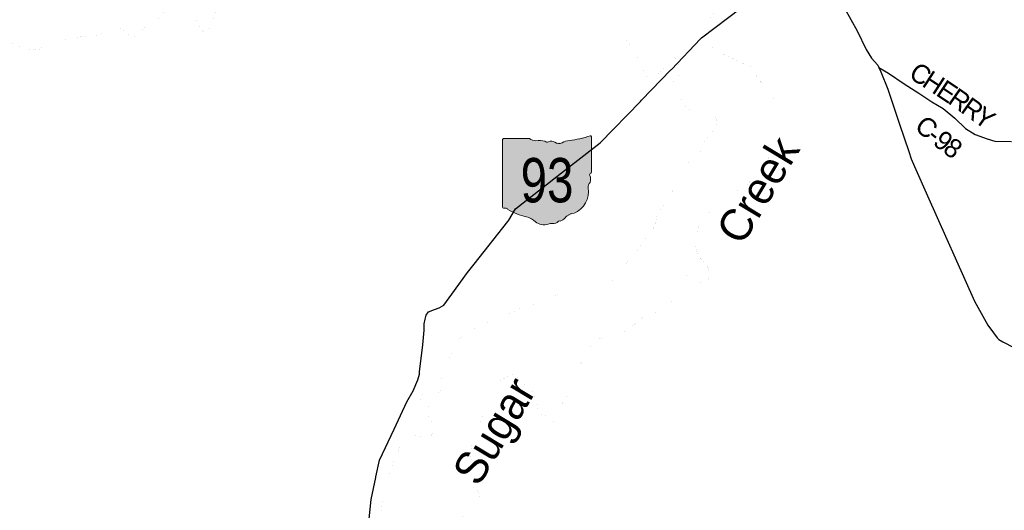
# Model space of a CAD drawing. Header units: feet. Extents: x 2045852 to 2423567, y 671180 to 1091522.
# Tile 49 of 101: x 2203834 to 2219286, y 934786 to 942484. Entities that reach past the tile are written whole.
import ezdxf
from ezdxf.enums import TextEntityAlignment as Align

# ---------------------------------------------------------------- set-up
doc = ezdxf.new("R2010")
doc.units = ezdxf.units.FT
doc.header["$MEASUREMENT"] = 0
doc.linetypes.add('stream', pattern=[1.4, 0.7, -0.1, 0.1, -0.1, 0.1, -0.1, 0.1, -0.1])
for name, color, linetype in [('GM_X_County_Road', 3, 'Continuous'), ('GM_X_County_Road_Text', 3, 'Continuous'), ('GM_X_Major_River', 5, 'stream'), ('GM_X_Major_River_Text', 5, 'Continuous'), ('GM_X_State_Location', 7, 'Continuous'), ('GM_X_State_Route', 1, 'Continuous'), ('GM_X_State_Shield', 7, 'Continuous')]:
    doc.layers.add(name, color=color, linetype=linetype)
doc.styles.add('Style-font30', font='font30.shx')
doc.styles.add('Style-font31', font='font31.shx')

# ---------------------------------------------------------------- blocks, each defined once
blk = doc.blocks.new('M1-H5_2')
at = {"layer": 'GM_X_State_Shield', "linetype": 'Continuous', "lineweight": 13}
h = blk.add_hatch(color=7, dxfattribs=at)
edge = h.paths.add_edge_path()
edge.add_line((712, 90), (712, 642))
edge.add_line((712, 642), (711, 643))
edge.add_arc((696, 645), 15.5, 351.8621, 457.738)
edge.add_line((694, 660), (694, 660))
edge.add_arc((216, 2057), 1476, 275.8445, 288.9065, ccw=False)
edge.add_line((366, 588), (366, 588))
edge.add_arc((404, 294), 297, 97.3462, 120.7689)
edge.add_line((252, 549), (252, 549))
edge.add_arc((205, 651), 113, 233.8562, 294.8282, ccw=False)
edge.add_line((138, 560), (138, 560))
edge.add_arc((84, 484), 93.8, 54.4667, 119.1411)
edge.add_arc((17, 606), 45.1, 219.7921, 297.1024, ccw=False)
edge.add_arc((-110, 23), 562, 80.4867, 94.9883)
edge.add_line((-159, 583), (-159, 583))
edge.add_arc((-162, 739), 156, 231.6195, 271.1119, ccw=False)
edge.add_line((-259, 616), (-259, 616))
edge.add_line((-259, 616), (-667, 616))
edge.add_line((-667, 616), (-667, 616))
edge.add_arc((-665, 600), 16.1, 98.1301, 188.1301)
edge.add_line((-681, 598), (-681, 598))
edge.add_line((-681, 598), (-681, -459))
edge.add_line((-681, -459), (-681, -459))
edge.add_arc((-665, -461), 16.3, 171.9584, 258.3066)
edge.add_line((-668, -477), (-668, -477))
edge.add_arc((-662, -353), 124, 267.339, 280.6039)
edge.add_arc((-637, -520), 44.8, 29.7484, 93.2717, ccw=False)
edge.add_line((-598, -497), (-598, -497))
edge.add_arc((-71, 430), 1066, 240.4129, 257.1985)
edge.add_line((-308, -610), (-308, -610))
edge.add_arc((-389, -933), 334, 47.1842, 75.836, ccw=False)
edge.add_line((-163, -689), (-163, -689))
edge.add_arc((-28, -525), 212, 230.7004, 286.2918)
edge.add_line((31, -728), (31, -728))
edge.add_arc((94, -890), 174, 85.6951, 111.2099, ccw=False)
edge.add_line((107, -717), (107, -717))
edge.add_arc((109, -604), 113, 268.777, 315.5493)
edge.add_arc((211, -706), 31.8, 65.7517, 132.6484, ccw=False)
edge.add_arc((198, -561), 119, 282.8732, 323.2771)
edge.add_line((293, -632), (293, -632))
edge.add_arc((454, -755), 202, 94.4031, 142.5767, ccw=False)
edge.add_line((439, -554), (439, -554))
edge.add_arc((298, -212), 369, 292.3089, 368.9858)
edge.add_line((663, -154), (663, -154))
edge.add_arc((767, -142), 105, 136.8065, 186.9296, ccw=False)
edge.add_line((691, -70), (691, -70))
edge.add_arc((555, -21), 144, 340.033, 383.6496)
edge.add_arc((708, 49), 24, 107.944, 210.337, ccw=False)
edge.add_line((701, 72), (701, 72))
edge.add_arc((695, 88), 16.6, 289.6038, 367.7341)
edge.add_line((711, 90), (711, 90))
edge.add_line((711, 90), (712, 90))
at = {"layer": 'GM_X_State_Shield', "color": 7, "linetype": 'Continuous', "lineweight": 13, "flags": 128}
blk.add_lwpolyline([(712, 90), (712, 642), (711, 643, 0.497906), (694, 660), (694, 660, -0.057055), (366, 588), (366, 588, 0.102558), (252, 549), (252, 549, -0.2725), (138, 560), (138, 560, 0.289933), (38, 566, -0.350735), (-17, 577, 0.06336), (-159, 583), (-159, 583, -0.174044), (-259, 616), (-259, 616), (-667, 616), (-667, 616, 0.414214), (-681, 598), (-681, 598), (-681, -459), (-681, -459, 0.395667), (-668, -477), (-668, -477, 0.057944), (-639, -475, -0.284496), (-598, -497), (-598, -497, 0.073372), (-308, -610), (-308, -610, -0.125673), (-163, -689), (-163, -689, 0.247435), (31, -728), (31, -728, -0.111792), (107, -717), (107, -717, 0.206964), (190, -683, -0.300474), (224, -677, 0.178145), (293, -632), (293, -632, -0.213349), (439, -554), (439, -554, 0.347635), (663, -154), (663, -154, -0.222258), (691, -70), (691, -70, 0.192645), (687, 37, -0.479082), (701, 72), (701, 72, 0.354759), (711, 90), (711, 90)], format="xyb", close=True, dxfattribs=at)
at = {"layer": 'GM_X_State_Shield', "color": 7, "linetype": 'Continuous', "lineweight": 13, "style": 'Style-font30', "width": 0.8}
blk.add_attdef('M1-H5_2_14532', text='', height=696, dxfattribs=at).set_placement((17, -384), align=Align.CENTER)

msp = doc.modelspace()

# ---------------------------------------------------------------- linework, layer by layer
at = {"layer": 'GM_X_County_Road', "flags": 128}
msp.add_lwpolyline([(2217317, 941736), (2217469, 941644), (2217714, 941479), (2217943, 941329), (2218147, 941197), (2218324, 941089), (2218511, 940940), (2218677, 940778), (2218826, 940682), (2219017, 940615), (2219137, 940577), (2219400, 940574)], dxfattribs=at)
at = {"layer": 'GM_X_Major_River', "ltscale": 0.333, "const_width": 0.18, "flags": 128}
for points in [[(2214687, 942068), (2214675, 942080), (2214665, 942087), (2214653, 942097), (2214637, 942111), (2214622, 942123), (2214612, 942129), (2214598, 942139), (2214582, 942147), (2214560, 942164), (2214541, 942178), (2214521, 942190), (2214505, 942202), (2214491, 942210), (2214479, 942222), (2214472, 942232), (2214466, 942242), (2214460, 942251), (2214452, 942265), (2214452, 942281), (2214456, 942294), (2214459, 942306), (2214463, 942318), (2214469, 942330), (2214483, 942346), (2214489, 942356), (2214498, 942365), (2214503, 942369), (2214515, 942377), (2214530, 942388), (2214548, 942402), (2214560, 942406), (2214582, 942415), (2214600, 942420), (2214616, 942440), (2214636, 942462), (2214652, 942483), (2214670, 942501), (2214683, 942517), (2214693, 942529), (2214707, 942543), (2214713, 942553), (2214719, 942570), (2214725, 942584), (2214733, 942594), (2214740, 942606), (2214746, 942620), (2214750, 942632), (2214758, 942652), (2214766, 942666), (2214775, 942689), (2214777, 942701), (2214781, 942715), (2214785, 942727), (2214793, 942739), (2214811, 942759), (2214824, 942776), (2214848, 942800), (2214876, 942826), (2214904, 942851), (2214932, 942871), (2214951, 942889), (2214969, 942904), (2214979, 942918), (2214989, 942936), (2214999, 942958), (2215010, 942990), (2215030, 943013), (2215042, 943031), (2215054, 943045), (2215066, 943059), (2215075, 943073), (2215089, 943092), (2215105, 943108), (2215123, 943126), (2215145, 943149), (2215170, 943175), (2215198, 943199), (2215238, 943228), (2215262, 943242), (2215282, 943254), (2215300, 943263), (2215314, 943269), (2215328, 943275), (2215340, 943279), (2215354, 943283), (2215364, 943286), (2215376, 943286), (2215388, 943286), (2215400, 943286), (2215428, 943286), (2215448, 943287), (2215470, 943289), (2215486, 943289), (2215512, 943293), (2215528, 943298), (2215544, 943300), (2215558, 943304), (2215572, 943310), (2215584, 943320), (2215598, 943337)], [(2205904, 942444), (2205913, 942450), (2205929, 942461), (2205947, 942471), (2205965, 942478), (2205975, 942484), (2205988, 942492), (2206004, 942503), (2206024, 942515), (2206044, 942526), (2206057, 942540), (2206067, 942557), (2206074, 942569), (2206080, 942583), (2206088, 942595), (2206093, 942608), (2206099, 942622), (2206107, 942634), (2206114, 942646), (2206130, 942669), (2206147, 942689), (2206165, 942702), (2206177, 942708), (2206186, 942721), (2206204, 942731), (2206218, 942737), (2206228, 942742), (2206266, 942749), (2206286, 942747), (2206316, 942746), (2206332, 942745), (2206346, 942743), (2206368, 942736), (2206389, 942728), (2206409, 942719), (2206429, 942709), (2206444, 942698), (2206458, 942688), (2206469, 942676), (2206483, 942659), (2206508, 942637), (2206520, 942626), (2206531, 942612), (2206539, 942598), (2206548, 942580), (2206560, 942563), (2206571, 942545), (2206581, 942523), (2206596, 942496), (2206611, 942468), (2206626, 942446), (2206634, 942424), (2206645, 942409), (2206651, 942393), (2206658, 942379), (2206662, 942369), (2206668, 942359), (2206675, 942347), (2206683, 942336), (2206692, 942324), (2206700, 942312), (2206710, 942304), (2206720, 942301), (2206737, 942293), (2206749, 942295), (2206758, 942298), (2206770, 942302), (2206782, 942306), (2206796, 942319), (2206808, 942333), (2206817, 942347), (2206827, 942364), (2206834, 942374), (2206838, 942384), (2206844, 942396), (2206848, 942406), (2206855, 942427), (2206858, 942445), (2206864, 942469), (2206867, 942495), (2206874, 942521), (2206880, 942542), (2206885, 942554), (2206893, 942568), (2206903, 942584), (2206914, 942605), (2206927, 942625), (2206939, 942642), (2206947, 942652), (2206954, 942668), (2206966, 942685), (2206977, 942699), (2206987, 942709), (2206997, 942719), (2207009, 942728), (2207018, 942736), (2207032, 942745), (2207048, 942757), (2207068, 942768), (2207085, 942778), (2207095, 942784)], [(2204223, 942105), (2204230, 942120), (2204240, 942128), (2204251, 942144), (2204265, 942153), (2204279, 942159), (2204289, 942165), (2204305, 942176), (2204324, 942186), (2204344, 942189), (2204365, 942186), (2204381, 942180), (2204399, 942174), (2204417, 942169), (2204431, 942165), (2204443, 942164), (2204460, 942160), (2204476, 942159), (2204498, 942159), (2204526, 942162), (2204544, 942167), (2204564, 942173), (2204585, 942178), (2204607, 942182), (2204627, 942187), (2204645, 942192), (2204665, 942196), (2204681, 942199), (2204699, 942201), (2204713, 942205), (2204725, 942208), (2204747, 942212), (2204767, 942215), (2204783, 942215), (2204799, 942216), (2204817, 942214), (2204831, 942215), (2204847, 942213), (2204911, 942223), (2204929, 942226), (2204955, 942226), (2204973, 942227), (2204991, 942227), (2205009, 942226), (2205025, 942226), (2205035, 942229), (2205045, 942231), (2205061, 942235), (2205079, 942238), (2205091, 942240), (2205103, 942245), (2205115, 942255), (2205134, 942272), (2205152, 942288), (2205166, 942297), (2205183, 942309), (2205203, 942316), (2205219, 942324), (2205239, 942331), (2205257, 942335), (2205273, 942340), (2205289, 942340), (2205305, 942341), (2205319, 942337), (2205333, 942337), (2205353, 942338), (2205373, 942343), (2205389, 942343), (2205399, 942345), (2205409, 942344), (2205423, 942338), (2205433, 942334), (2205444, 942326), (2205460, 942321), (2205474, 942311), (2205489, 942298), (2205501, 942286), (2205516, 942270), (2205526, 942263), (2205536, 942255), (2205552, 942243), (2205575, 942228), (2205585, 942222), (2205605, 942223), (2205619, 942223), (2205637, 942226), (2205651, 942228), (2205665, 942240), (2205677, 942253), (2205688, 942265), (2205704, 942280), (2205721, 942296), (2205745, 942317), (2205766, 942334), (2205788, 942348), (2205808, 942365), (2205827, 942383), (2205853, 942406), (2205868, 942417), (2205888, 942433), (2205904, 942444)], [(2202977, 941292), (2202982, 941306), (2202988, 941324), (2202989, 941340), (2202989, 941354), (2202988, 941370), (2202990, 941387), (2202991, 941399), (2203012, 941451), (2203024, 941462), (2203037, 941474), (2203047, 941480), (2203059, 941487), (2203075, 941491), (2203089, 941500), (2203106, 941512), (2203128, 941523), (2203144, 941537), (2203158, 941550), (2203171, 941566), (2203181, 941574), (2203188, 941591), (2203196, 941605), (2203206, 941621), (2203211, 941635), (2203221, 941652), (2203232, 941670), (2203240, 941682), (2203244, 941693), (2203255, 941703), (2203255, 941717), (2203265, 941723), (2203276, 941750), (2203286, 941754), (2203286, 941766), (2203295, 941786), (2203306, 941809), (2203318, 941833), (2203339, 941870), (2203358, 941896), (2203377, 941925), (2203393, 941947), (2203404, 941966), (2203413, 941988), (2203423, 942004), (2203438, 942031), (2203444, 942043), (2203452, 942053), (2203462, 942060), (2203479, 942080), (2203495, 942089), (2203507, 942095), (2203518, 942101), (2203534, 942108), (2203548, 942114), (2203560, 942119), (2203570, 942121), (2203594, 942126), (2203608, 942128), (2203622, 942128), (2203634, 942129), (2203646, 942129), (2203660, 942127), (2203672, 942126), (2203682, 942122), (2203695, 942118), (2203707, 942113), (2203717, 942105), (2203729, 942095), (2203742, 942090), (2203754, 942074), (2203764, 942070), (2203786, 942067), (2203804, 942065), (2203823, 942064), (2203839, 942062), (2203851, 942061), (2203865, 942057), (2203885, 942054), (2203901, 942050), (2203925, 942043), (2203948, 942037), (2203966, 942032), (2203982, 942024), (2203996, 942019), (2204011, 942015), (2204021, 942013), (2204033, 942012), (2204047, 942012), (2204059, 942010), (2204075, 942011), (2204113, 942012), (2204133, 942019), (2204143, 942023), (2204152, 942031), (2204164, 942043), (2204180, 942056), (2204193, 942068), (2204207, 942081), (2204215, 942093), (2204223, 942105)], [(2214075, 941496), (2214091, 941511), (2214104, 941523), (2214118, 941535), (2214126, 941545), (2214138, 941565), (2214150, 941584), (2214160, 941602), (2214169, 941616), (2214173, 941632), (2214171, 941646), (2214167, 941662), (2214161, 941678), (2214152, 941688), (2214142, 941702), (2214148, 941732), (2214158, 941748), (2214164, 941766), (2214169, 941787), (2214173, 941807), (2214177, 941821), (2214181, 941835), (2214172, 941853), (2214154, 941867), (2214144, 941872), (2214126, 941884), (2214114, 941886), (2214098, 941886), (2214086, 941880), (2214072, 941870), (2214056, 941859), (2214044, 941849), (2214034, 941839), (2214026, 941829), (2214016, 941813), (2214005, 941797), (2213991, 941776), (2213973, 941756), (2213951, 941736), (2213937, 941718), (2213922, 941699), (2213906, 941683), (2213890, 941665), (2213872, 941645), (2213856, 941624), (2213839, 941600), (2213821, 941580), (2213809, 941568), (2213799, 941559), (2213793, 941549), (2213783, 941541), (2213771, 941533), (2213737, 941529), (2213721, 941530), (2213709, 941530), (2213699, 941540), (2213691, 941554), (2213680, 941578), (2213670, 941602), (2213658, 941628), (2213645, 941650), (2213633, 941678), (2213621, 941704), (2213608, 941730), (2213596, 941756), (2213585, 941781), (2213573, 941815), (2213558, 941841), (2213548, 941867), (2213536, 941893), (2213525, 941921), (2213515, 941947), (2213325, 942209)], [(2215741, 940794), (2215741, 940821), (2215745, 940847), (2215747, 940871), (2215750, 940891), (2215752, 940909), (2215754, 940927), (2215756, 940945), (2215755, 940967), (2215755, 940985), (2215755, 941005), (2215757, 941023), (2215756, 941041), (2215756, 941059), (2215754, 941073), (2215754, 941083), (2215752, 941093), (2215749, 941104), (2215745, 941115), (2215741, 941129), (2215731, 941137), (2215725, 941147), (2215709, 941167), (2215700, 941183), (2215692, 941201), (2215682, 941219), (2215674, 941235), (2215663, 941251), (2215653, 941267), (2215643, 941287), (2215628, 941319), (2215616, 941345), (2215604, 941367), (2215591, 941380), (2215575, 941396), (2215565, 941404), (2215555, 941414), (2215543, 941426), (2215530, 941438), (2215518, 941452), (2215506, 941470), (2215488, 941484), (2215473, 941501), (2215457, 941517), (2215422, 941559), (2215414, 941571), (2215408, 941583), (2215402, 941593), (2215396, 941605), (2215390, 941619), (2215381, 941637), (2215375, 941649), (2215369, 941659), (2215365, 941669), (2215363, 941679), (2215359, 941689), (2215352, 941701), (2215344, 941710), (2215334, 941724), (2215320, 941740), (2215308, 941750), (2215287, 941760), (2215273, 941766), (2215255, 941772), (2215241, 941777), (2215231, 941781), (2215221, 941783), (2215201, 941793), (2215180, 941799), (2215164, 941805), (2215144, 941812), (2215126, 941822), (2215108, 941832), (2215092, 941844), (2215075, 941854), (2215059, 941860), (2215045, 941867), (2215033, 941871), (2215021, 941877), (2215011, 941883), (2214995, 941889), (2214981, 941895), (2214966, 941901), (2214954, 941906), (2214940, 941912), (2214926, 941918), (2214914, 941924), (2214902, 941932), (2214888, 941938), (2214839, 941967), (2214821, 941977), (2214807, 941985), (2214793, 941995), (2214780, 942003), (2214762, 942012), (2214746, 942026), (2214734, 942036), (2214724, 942042), (2214714, 942052), (2214701, 942058), (2214687, 942068)], [(2214505, 940384), (2214511, 940396), (2214516, 940412), (2214524, 940427), (2214532, 940445), (2214538, 940467), (2214548, 940483), (2214555, 940503), (2214561, 940529), (2214567, 940545), (2214573, 940564), (2214576, 940580), (2214586, 940600), (2214604, 940620), (2214614, 940624), (2214642, 940641), (2214664, 940649), (2214672, 940673), (2214687, 940689), (2214693, 940701), (2214699, 940714), (2214707, 940724), (2214711, 940734), (2214717, 940744), (2214723, 940756), (2214730, 940770), (2214744, 940788), (2214770, 940831), (2214776, 940843), (2214777, 940859), (2214775, 940873), (2214775, 940893), (2214773, 940907), (2214771, 940917), (2214766, 940935), (2214758, 940945), (2214752, 940957), (2214744, 940967), (2214734, 940979), (2214724, 940987), (2214713, 940995), (2214703, 941003), (2214693, 941006), (2214681, 941010), (2214671, 941012), (2214659, 941018), (2214639, 941024), (2214627, 941028), (2214609, 941029), (2214589, 941031), (2214570, 941033), (2214556, 941035), (2214542, 941037), (2214528, 941039), (2214514, 941040), (2214502, 941044), (2214490, 941046), (2214476, 941050), (2214456, 941052), (2214444, 941056), (2214434, 941057), (2214424, 941059), (2214410, 941063), (2214395, 941067), (2214381, 941069), (2214365, 941073), (2214351, 941079), (2214337, 941082), (2214325, 941088), (2214313, 941094), (2214301, 941100), (2214291, 941110), (2214276, 941132), (2214270, 941142), (2214262, 941158), (2214250, 941178), (2214243, 941192), (2214235, 941206), (2214229, 941218), (2214225, 941227), (2214217, 941239), (2214210, 941253), (2214200, 941269), (2214190, 941287), (2214178, 941305), (2214159, 941327), (2214145, 941339), (2214133, 941351), (2214119, 941359), (2214109, 941367), (2214098, 941372), (2214086, 941384), (2214078, 941394), (2214070, 941406), (2214064, 941416), (2214058, 941426), (2214055, 941444), (2214057, 941456), (2214063, 941472), (2214067, 941482), (2214075, 941496)], [(2214465, 939156), (2214468, 939174), (2214474, 939190), (2214480, 939204), (2214484, 939218), (2214492, 939234), (2214500, 939251), (2214509, 939269), (2214521, 939285), (2214533, 939309), (2214551, 939327), (2214564, 939348), (2214582, 939370), (2214604, 939396), (2214628, 939421), (2214652, 939443), (2214671, 939459), (2214689, 939472), (2214705, 939486), (2214721, 939500), (2214739, 939516), (2214763, 939539), (2214784, 939561), (2214806, 939583), (2214826, 939604), (2214844, 939626), (2214864, 939648), (2214885, 939673), (2214907, 939695), (2214927, 939717), (2214947, 939731), (2214961, 939742), (2214973, 939750), (2214989, 939758), (2215004, 939766), (2215026, 939777), (2215052, 939791), (2215080, 939803), (2215108, 939816), (2215132, 939828), (2215154, 939836), (2215170, 939843), (2215182, 939845), (2215192, 939847), (2215204, 939853), (2215214, 939859), (2215254, 939896), (2215267, 939914), (2215279, 939932), (2215291, 939944), (2215301, 939956), (2215311, 939965), (2215321, 939975), (2215335, 939981), (2215347, 939989), (2215361, 939997), (2215379, 940008), (2215396, 940018), (2215412, 940030), (2215430, 940044), (2215448, 940061), (2215460, 940069), (2215468, 940079), (2215474, 940095), (2215487, 940123), (2215499, 940147), (2215511, 940170), (2215521, 940186), (2215527, 940198), (2215528, 940208), (2215532, 940224), (2215538, 940242), (2215546, 940264), (2215558, 940283), (2215569, 940299), (2215583, 940315), (2215599, 940327), (2215609, 940339), (2215621, 940354), (2215631, 940366), (2215641, 940376), (2215651, 940388), (2215658, 940398), (2215664, 940410), (2215670, 940422), (2215678, 940441), (2215686, 940461), (2215697, 940487), (2215707, 940507), (2215713, 940525), (2215719, 940545), (2215724, 940563), (2215728, 940578), (2215730, 940592), (2215732, 940610), (2215732, 940632), (2215735, 940702), (2215736, 940722), (2215738, 940746), (2215738, 940768), (2215741, 940794)], [(2213281, 938530), (2213291, 938544), (2213298, 938560), (2213310, 938580), (2213318, 938594), (2213328, 938612), (2213338, 938633), (2213353, 938653), (2213367, 938673), (2213381, 938695), (2213395, 938713), (2213409, 938732), (2213422, 938750), (2213436, 938766), (2213450, 938780), (2213460, 938793), (2213472, 938807), (2213484, 938821), (2213502, 938839), (2213513, 938849), (2213521, 938859), (2213555, 938896), (2213561, 938906), (2213569, 938916), (2213579, 938930), (2213588, 938949), (2213600, 938975), (2213620, 939001), (2213655, 939050), (2213689, 939090), (2213719, 939125), (2213738, 939149), (2213750, 939165), (2213760, 939181), (2213770, 939194), (2213780, 939212), (2213787, 939226), (2213797, 939240), (2213807, 939252), (2213813, 939276), (2213817, 939290), (2213818, 939325), (2213826, 939359), (2213832, 939377), (2213833, 939405), (2213855, 939443), (2213878, 939476), (2213894, 939498), (2213910, 939524), (2213930, 939549), (2213944, 939565), (2213979, 939617), (2213987, 939630), (2213997, 939646), (2214006, 939662), (2214016, 939682), (2214026, 939702), (2214038, 939722), (2214050, 939745), (2214061, 939771), (2214073, 939793), (2214085, 939811), (2214093, 939829), (2214100, 939846), (2214108, 939866), (2214120, 939888), (2214132, 939910), (2214143, 939930), (2214155, 939947), (2214163, 939959), (2214175, 939975), (2214187, 939997), (2214201, 940013), (2214214, 940032), (2214228, 940050), (2214240, 940064), (2214250, 940076), (2214258, 940088), (2214270, 940106), (2214275, 940119), (2214283, 940135), (2214297, 940159), (2214305, 940175), (2214313, 940191), (2214320, 940203), (2214326, 940218), (2214330, 940232), (2214334, 940246), (2214338, 940256), (2214340, 940270), (2214345, 940286), (2214349, 940296), (2214373, 940312), (2214401, 940323), (2214423, 940329), (2214445, 940337), (2214455, 940343), (2214467, 940350), (2214485, 940366), (2214495, 940376), (2214505, 940384)], [(2213947, 937934), (2213961, 937942), (2213973, 937946), (2213983, 937954), (2213993, 937964), (2214004, 937980), (2214022, 938001), (2214038, 938025), (2214054, 938051), (2214067, 938072), (2214077, 938090), (2214083, 938108), (2214091, 938134), (2214096, 938158), (2214102, 938180), (2214110, 938196), (2214114, 938213), (2214120, 938227), (2214127, 938241), (2214131, 938253), (2214149, 938293), (2214155, 938309), (2214164, 938324), (2214168, 938336), (2214174, 938346), (2214178, 938358), (2214182, 938374), (2214188, 938388), (2214194, 938404), (2214199, 938416), (2214207, 938428), (2214217, 938445), (2214231, 938459), (2214241, 938467), (2214255, 938471), (2214267, 938473), (2214285, 938475), (2214303, 938476), (2214325, 938476), (2214335, 938474), (2214345, 938470), (2214361, 938460), (2214371, 938454), (2214386, 938447), (2214400, 938439), (2214418, 938425), (2214434, 938411), (2214448, 938399), (2214459, 938391), (2214473, 938381), (2214491, 938372), (2214511, 938360), (2214531, 938352), (2214547, 938346), (2214560, 938338), (2214574, 938332), (2214600, 938327), (2214620, 938337), (2214634, 938347), (2214645, 938379), (2214649, 938414), (2214649, 938434), (2214648, 938454), (2214644, 938496), (2214644, 938518), (2214645, 938542), (2214643, 938558), (2214641, 938572), (2214639, 938584), (2214634, 938594), (2214628, 938606), (2214620, 938618), (2214610, 938630), (2214602, 938640), (2214594, 938650), (2214583, 938664), (2214571, 938678), (2214557, 938693), (2214549, 938703), (2214539, 938715), (2214528, 938727), (2214516, 938739), (2214506, 938751), (2214500, 938763), (2214492, 938775), (2214483, 938795), (2214473, 938817), (2214465, 938839), (2214456, 938865), (2214446, 938887), (2214440, 938905), (2214434, 938921), (2214431, 938937), (2214427, 938959), (2214423, 938977), (2214425, 938995), (2214426, 939015), (2214443, 939089), (2214451, 939116), (2214457, 939138), (2214465, 939156)], [(2211620, 937916), (2211741, 937981), (2211753, 937985), (2211767, 937987), (2211783, 937992), (2211795, 937994), (2211809, 937998), (2211821, 937998), (2211839, 938002), (2211851, 938005), (2211867, 938007), (2211877, 938009), (2211897, 938015), (2211909, 938019), (2211925, 938023), (2211941, 938030), (2211959, 938036), (2211975, 938042), (2211987, 938046), (2211999, 938050), (2212019, 938059), (2212031, 938063), (2212043, 938069), (2212055, 938077), (2212069, 938083), (2212083, 938090), (2212099, 938096), (2212116, 938104), (2212132, 938108), (2212148, 938116), (2212166, 938125), (2212186, 938133), (2212210, 938141), (2212228, 938150), (2212242, 938156), (2212292, 938176), (2212308, 938185), (2212324, 938191), (2212340, 938197), (2212358, 938203), (2212376, 938214), (2212404, 938228), (2212428, 938240), (2212452, 938249), (2212474, 938257), (2212496, 938265), (2212520, 938271), (2212542, 938278), (2212562, 938282), (2212576, 938286), (2212592, 938292), (2212608, 938299), (2212623, 938309), (2212645, 938317), (2212661, 938323), (2212675, 938328), (2212685, 938332), (2212695, 938334), (2212707, 938336), (2212719, 938338), (2212729, 938342), (2212739, 938344), (2212749, 938346), (2212761, 938351), (2212777, 938357), (2212797, 938363), (2212809, 938367), (2212819, 938369), (2212833, 938374), (2212845, 938376), (2212861, 938380), (2212892, 938368), (2212904, 938366), (2212928, 938357), (2212948, 938353), (2212962, 938351), (2212978, 938351), (2212992, 938351), (2213006, 938354), (2213020, 938358), (2213034, 938362), (2213052, 938366), (2213074, 938370), (2213102, 938375), (2213118, 938381), (2213134, 938385), (2213146, 938391), (2213160, 938400), (2213174, 938408), (2213186, 938418), (2213198, 938428), (2213210, 938440), (2213222, 938449), (2213238, 938463), (2213253, 938483), (2213263, 938497), (2213273, 938513), (2213281, 938530)], [(2211620, 937916), (2211470, 937863), (2211470, 937863), (2211448, 937850), (2211421, 937838), (2211397, 937829), (2211381, 937822), (2211367, 937814), (2211346, 937803), (2211326, 937793), (2211304, 937782), (2211280, 937769), (2211249, 937760), (2211229, 937750), (2211203, 937737), (2211173, 937724), (2211146, 937713), (2211122, 937703), (2211098, 937696), (2211082, 937692), (2211072, 937687), (2211062, 937681), (2211050, 937677), (2211040, 937672), (2211031, 937668), (2211019, 937662), (2211007, 937657), (2210993, 937649), (2210954, 937626), (2210932, 937617), (2210918, 937609), (2210904, 937596), (2210885, 937582), (2210865, 937563), (2210839, 937550), (2210824, 937540), (2210808, 937527), (2210790, 937513), (2210775, 937502), (2210759, 937492), (2210745, 937479), (2210731, 937469), (2210718, 937459), (2210706, 937446), (2210692, 937436), (2210683, 937427), (2210669, 937407), (2210659, 937397), (2210652, 937384), (2210646, 937368), (2210645, 937346), (2210638, 937312), (2210628, 937292), (2210625, 937279), (2210615, 937261), (2210610, 937249), (2210602, 937235), (2210594, 937220), (2210589, 937210), (2210583, 937198), (2210575, 937186), (2210564, 937157), (2210531, 937124), (2210509, 937112), (2210498, 937099), (2210486, 937091), (2210476, 937083), (2210464, 937076), (2210454, 937066), (2210445, 937060), (2210427, 937045), (2210419, 937035), (2210414, 937015), (2210408, 936994), (2210407, 936980), (2210415, 936963), (2210420, 936949), (2210428, 936935), (2210434, 936923), (2210443, 936905), (2210447, 936893), (2210448, 936879), (2210448, 936863), (2210451, 936839), (2210455, 936779), (2210455, 936761), (2210452, 936739), (2210449, 936717), (2210443, 936697), (2210440, 936676), (2210434, 936662), (2210426, 936652), (2210413, 936634), (2210399, 936623), (2210379, 936617), (2210365, 936616), (2210349, 936616), (2210329, 936617), (2210311, 936619), (2210293, 936622), (2210277, 936624)], [(2212487, 936744), (2212503, 936762), (2212521, 936779), (2212539, 936791), (2212547, 936801), (2212557, 936815), (2212566, 936835), (2212578, 936853), (2212590, 936872), (2212598, 936886), (2212602, 936900), (2212606, 936914), (2212609, 936930), (2212613, 936950), (2212617, 936972), (2212621, 936990), (2212622, 937009), (2212626, 937027), (2212630, 937045), (2212634, 937061), (2212638, 937077), (2212643, 937093), (2212661, 937145), (2212667, 937162), (2212674, 937182), (2212684, 937198), (2212694, 937220), (2212708, 937244), (2212725, 937273), (2212747, 937303), (2212767, 937327), (2212783, 937344), (2212796, 937360), (2212808, 937374), (2212818, 937388), (2212830, 937406), (2212846, 937417), (2212858, 937427), (2212870, 937437), (2212886, 937447), (2212899, 937457), (2212913, 937466), (2212925, 937472), (2212937, 937476), (2212947, 937478), (2212967, 937482), (2212985, 937485), (2212997, 937485), (2213011, 937485), (2213022, 937485), (2213032, 937485), (2213044, 937483), (2213054, 937483), (2213066, 937483), (2213078, 937484), (2213090, 937486), (2213102, 937490), (2213118, 937498), (2213140, 937504), (2213156, 937513), (2213174, 937523), (2213193, 937531), (2213217, 937539), (2213241, 937550), (2213263, 937560), (2213289, 937572), (2213311, 937583), (2213335, 937597), (2213361, 937613), (2213395, 937640), (2213419, 937658), (2213480, 937709), (2213496, 937719), (2213508, 937732), (2213522, 937742), (2213536, 937752), (2213550, 937762), (2213562, 937772), (2213573, 937785), (2213589, 937795), (2213601, 937803), (2213613, 937811), (2213627, 937821), (2213643, 937830), (2213659, 937838), (2213677, 937846), (2213693, 937852), (2213709, 937860), (2213725, 937867), (2213739, 937873), (2213757, 937877), (2213771, 937881), (2213787, 937886), (2213809, 937890), (2213833, 937896), (2213855, 937900), (2213875, 937907), (2213895, 937913), (2213913, 937919), (2213931, 937927), (2213947, 937934)], [(2211633, 936886), (2211605, 936900), (2211596, 936906), (2211580, 936909), (2211568, 936913), (2211550, 936915), (2211538, 936914), (2211524, 936908), (2211506, 936901), (2211494, 936897), (2211485, 936891), (2211471, 936882), (2211457, 936872), (2211441, 936861), (2211425, 936853), (2211416, 936849), (2211400, 936834), (2211388, 936824), (2211374, 936813), (2211365, 936807), (2211355, 936795), (2211345, 936788), (2211337, 936778), (2211328, 936766), (2211316, 936757), (2211308, 936747), (2211287, 936720), (2211279, 936708), (2211272, 936694), (2211262, 936680), (2211250, 936667), (2211245, 936657), (2211233, 936639), (2211227, 936627), (2211220, 936614), (2211216, 936602), (2211211, 936588), (2211203, 936572), (2211195, 936557), (2211190, 936541), (2211184, 936525), (2211177, 936511), (2211169, 936490), (2211166, 936474), (2211162, 936462), (2211157, 936442), (2211153, 936430), (2211149, 936418), (2211144, 936406), (2211140, 936391), (2211136, 936377), (2211131, 936363), (2211126, 936339), (2211116, 936320), (2211110, 936304), (2211107, 936290), (2211101, 936272), (2211094, 936256), (2211088, 936237), (2211081, 936219), (2211073, 936203), (2211066, 936185), (2211060, 936170), (2211057, 936156), (2211049, 936134), (2211042, 936116), (2211036, 936102), (2211031, 936087), (2211027, 936071), (2211019, 936055), (2211012, 936037), (2211004, 936018), (2210995, 935996), (2210988, 935976), (2210964, 935905), (2210958, 935885), (2210953, 935869), (2210947, 935848), (2210940, 935830), (2210932, 935812), (2210929, 935800), (2210925, 935790), (2210921, 935771), (2210920, 935761), (2210918, 935747), (2210915, 935721), (2210915, 935709), (2210914, 935693), (2210914, 935679), (2210913, 935657), (2210913, 935643), (2210914, 935629), (2210916, 935617), (2210918, 935601), (2210919, 935589), (2210921, 935579), (2210923, 935569), (2210928, 935553), (2210932, 935541), (2210936, 935529), (2210939, 935517)], [(2211633, 936886), (2211682, 936817), (2211698, 936807), (2211716, 936797), (2211732, 936787), (2211750, 936773), (2211767, 936761), (2211781, 936750), (2211793, 936738), (2211805, 936726), (2211817, 936714), (2211826, 936704), (2211836, 936696), (2211844, 936686), (2211858, 936668), (2211866, 936656), (2211877, 936644), (2211885, 936630), (2211893, 936620), (2211901, 936608), (2211909, 936593), (2211918, 936577), (2211926, 936563), (2211932, 936549), (2211938, 936535), (2211944, 936523), (2211948, 936513), (2211955, 936501), (2211957, 936491), (2211961, 936481), (2211963, 936471), (2211963, 936459), (2211965, 936445), (2211966, 936433), (2211962, 936397), (2211960, 936380), (2211961, 936356), (2211963, 936338), (2211965, 936322), (2211971, 936310), (2211979, 936298), (2211989, 936292), (2212002, 936291), (2212014, 936293), (2212030, 936295), (2212044, 936293), (2212058, 936289), (2212076, 936284), (2212090, 936276), (2212106, 936264), (2212122, 936250), (2212145, 936234), (2212167, 936216), (2212191, 936199), (2212214, 936181), (2212234, 936165), (2212254, 936157), (2212268, 936149), (2212282, 936144), (2212296, 936140), (2212309, 936140), (2212319, 936140), (2212329, 936144), (2212344, 936156), (2212352, 936170), (2212358, 936181), (2212362, 936199), (2212362, 936209), (2212353, 936237), (2212343, 936257), (2212333, 936269), (2212329, 936279), (2212323, 936288), (2212319, 936298), (2212314, 936316), (2212308, 936330), (2212302, 936352), (2212304, 936365), (2212305, 936377), (2212309, 936389), (2212311, 936399), (2212317, 936409), (2212321, 936419), (2212329, 936433), (2212343, 936453), (2212352, 936471), (2212366, 936496), (2212382, 936514), (2212396, 936528), (2212404, 936540), (2212414, 936554), (2212421, 936567), (2212429, 936583), (2212437, 936615), (2212447, 936639), (2212452, 936659), (2212458, 936675), (2212464, 936696), (2212468, 936710), (2212476, 936726), (2212487, 936744)], [(2210277, 936624), (2210265, 936623), (2210253, 936623), (2210239, 936621), (2210225, 936620), (2210211, 936618), (2210195, 936613), (2210177, 936609), (2210163, 936602), (2210153, 936596), (2210141, 936586), (2210130, 936575), (2210124, 936565), (2210118, 936553), (2210117, 936539), (2210129, 936523), (2210139, 936517), (2210152, 936514), (2210164, 936512), (2210176, 936508), (2210188, 936505), (2210202, 936489), (2210213, 936479), (2210229, 936460), (2210234, 936448), (2210240, 936436), (2210244, 936422), (2210254, 936374), (2210256, 936354), (2210259, 936334), (2210258, 936310), (2210258, 936292), (2210257, 936278), (2210255, 936264), (2210253, 936252), (2210254, 936242), (2210256, 936232), (2210267, 936216), (2210281, 936205), (2210297, 936191), (2210302, 936179), (2210308, 936163), (2210313, 936145), (2210315, 936123), (2210316, 936105), (2210316, 936085), (2210317, 936067), (2210315, 936055), (2210316, 936041), (2210312, 936023), (2210309, 936003), (2210305, 935987), (2210302, 935970), (2210296, 935958), (2210292, 935946), (2210281, 935936), (2210263, 935931), (2210241, 935927), (2210213, 935926), (2210195, 935925), (2210177, 935927), (2210157, 935930), (2210136, 935936), (2210112, 935945), (2210086, 935952), (2210059, 935962), (2210037, 935969), (2210019, 935972), (2210007, 935978), (2209991, 935982), (2209966, 935989), (2209946, 935990), (2209932, 935988), (2209918, 935988), (2209908, 935987), (2209892, 935977), (2209883, 935967), (2209877, 935952), (2209869, 935938), (2209862, 935920), (2209854, 935906), (2209849, 935889), (2209841, 935865), (2209832, 935839), (2209821, 935812), (2209808, 935784), (2209795, 935755), (2209777, 935721), (2209766, 935696), (2209757, 935672), (2209745, 935650), (2209738, 935629), (2209731, 935611), (2209723, 935591), (2209714, 935567), (2209704, 935542), (2209693, 935516), (2209684, 935492), (2209677, 935457), (2209665, 935433), (2209658, 935415)], [(2210939, 935517), (2210943, 935507), (2210945, 935497), (2210948, 935485), (2210952, 935465), (2210955, 935453), (2210957, 935441), (2210961, 935431), (2210962, 935421), (2210964, 935410), (2210964, 935395), (2210965, 935383), (2210965, 935373), (2210966, 935351), (2210968, 935339), (2210968, 935325), (2210974, 935277), (2210979, 935245), (2210983, 935226), (2210988, 935206), (2210995, 935184), (2210999, 935164), (2211004, 935150), (2211010, 935128), (2211015, 935114), (2211019, 935100), (2211024, 935086), (2211028, 935068), (2211033, 935054), (2211041, 935031), (2211048, 935015), (2211054, 935001), (2211059, 934983), (2211063, 934969), (2211066, 934955), (2211070, 934939), (2211072, 934925), (2211075, 934913), (2211077, 934903), (2211080, 934883), (2211080, 934869), (2211082, 934859), (2211083, 934843), (2211083, 934833), (2211081, 934821), (2211080, 934791), (2211077, 934775), (2211071, 934757), (2211059, 934752), (2211039, 934754), (2211027, 934755), (2211011, 934751), (2210989, 934744), (2210969, 934742), (2210957, 934739), (2210929, 934739), (2210913, 934738), (2210883, 934733), (2210858, 934726), (2210844, 934726), (2210818, 934705), (2210788, 934698), (2210781, 934684), (2210769, 934676), (2210763, 934652), (2210754, 934635), (2210750, 934619), (2210747, 934605), (2210743, 934589), (2210736, 934573), (2210732, 934556), (2210729, 934540), (2210723, 934528), (2210695, 934521), (2210657, 934512), (2210633, 934507), (2210621, 934507), (2210601, 934509), (2210583, 934512), (2210571, 934514), (2210553, 934517), (2210539, 934517), (2210529, 934519), (2210515, 934518), (2210509, 934498), (2210485, 934489), (2210474, 934451), (2210473, 934431), (2210473, 934421), (2210476, 934403), (2210480, 934383), (2210485, 934367), (2210494, 934335), (2210507, 934305), (2210520, 934280), (2210526, 934264), (2210532, 934254), (2210550, 934204), (2210556, 934184), (2210565, 934164), (2210569, 934151)], [(2209658, 935415), (2209653, 935394), (2209647, 935380), (2209636, 935354), (2209626, 935333), (2209621, 935321), (2209615, 935309), (2209609, 935295), (2209594, 935258), (2209587, 935228), (2209580, 935212), (2209574, 935198), (2209570, 935183), (2209567, 935173), (2209563, 935155), (2209560, 935133), (2209556, 935121), (2209553, 935111), (2209549, 935095), (2209547, 935082), (2209546, 935072), (2209544, 935062), (2209542, 935050), (2209539, 935038), (2209535, 935024), (2209531, 935014), (2209530, 934992), (2209526, 934974), (2209525, 934955), (2209523, 934939), (2209522, 934919), (2209521, 934895), (2209518, 934861), (2209515, 934813), (2209512, 934781), (2209512, 934710), (2209511, 934688), (2209511, 934666), (2209510, 934644), (2209509, 934622), (2209509, 934598), (2209510, 934576), (2209511, 934554), (2209512, 934520), (2209512, 934488), (2209513, 934458), (2209514, 934430), (2209517, 934404), (2209518, 934373), (2209519, 934343), (2209520, 934313), (2209521, 934281), (2209521, 934251), (2209522, 934219), (2209523, 934179), (2209524, 934151), (2209525, 934123), (2209526, 934099), (2209529, 934075), (2209529, 934045), (2209530, 934009), (2209532, 933973), (2209534, 933943), (2209535, 933915), (2209536, 933887), (2209539, 933859), (2209555, 933723)]]:
    msp.add_lwpolyline(points, dxfattribs=at)
at = {"layer": 'GM_X_State_Route', "flags": 128}
for points in [[(2210966, 938648), (2210966, 938649), (2211493, 939317), (2211511, 939340), (2211615, 939516), (2212385, 940120), (2212942, 940553), (2213574, 941203), (2213590, 941220), (2214055, 941695), (2214063, 941702), (2214518, 942184), (2214532, 942199), (2215158, 942672), (2215172, 942683), (2215260, 942749), (2215262, 942751)], [(2216779, 942666), (2216975, 942307), (2217120, 942014), (2217202, 941882), (2217302, 941770), (2217317, 941736), (2217350, 941665), (2217457, 941393), (2217642, 940847), (2217785, 940418), (2217825, 940300), (2217875, 940178), (2218080, 939721), (2218819, 938070), (2219028, 937691), (2219114, 937573), (2219174, 937494), (2219202, 937464), (2219262, 937428), (2219598, 937258)], [(2210616, 938178), (2210861, 938515), (2210966, 938648)], [(2210111, 936956), (2210163, 937381), (2210181, 937610), (2210183, 937711), (2210196, 937783), (2210213, 937850), (2210250, 937898), (2210342, 937936), (2210419, 937961), (2210491, 938007), (2210616, 938178)], [(2209336, 933175), (2209336, 933176), (2209277, 933542), (2209246, 933812), (2209287, 934238), (2209318, 934650), (2209351, 934957), (2209423, 935302), (2209424, 935310), (2209483, 935571), (2209713, 936060), (2209912, 936487), (2210011, 936661), (2210082, 936833), (2210107, 936923), (2210111, 936956)]]:
    msp.add_lwpolyline(points, dxfattribs=at)

# ---------------------------------------------------------------- block references
at = {"layer": 'GM_X_State_Shield', "color": 7, "linetype": 'Continuous', "lineweight": 13}
ref = msp.add_blockref('M1-H5_2', (2212094, 940002), dxfattribs=at)
ref.add_attrib('M1-H5_2_27496', '93', dxfattribs={"linetype": 'Continuous', "height": 696.1, "style": 'Style-font30', "width": 0.8}).set_placement((2212110, 939618), align=Align.CENTER)

# ---------------------------------------------------------------- texts
at = {"layer": 'GM_X_County_Road_Text', "style": 'Style-font30'}
for s, rotation, p in [('C', 326.9789, (2217769, 941585)), ('H', 326.9555, (2217976, 941451)), ('E', 326.3004, (2218196, 941307)), ('R', 325.1288, (2218382, 941184)), ('R', 324.4759, (2218583, 941043)), ('Y', 324.4627, (2218784, 940900)), ('C', 320.6667, (2217860, 940774)), ('-', 320.7915, (2218051, 940617)), ('9', 321.2678, (2218149, 940537)), ('8', 323.3312, (2218303, 940415))]:
    msp.add_text(s, height=300, rotation=rotation, dxfattribs=at).set_placement(p)
at = {"layer": 'GM_X_Major_River_Text', "style": 'Style-font31'}
for s, height, rotation, p in [('Creek', 500.2, 58.9142, (2215631, 939686)), ('Sugar', 500.3, 58.9138, (2211493, 935904))]:
    msp.add_text(s, height=height, rotation=rotation, dxfattribs=at).set_placement(p, align=Align.CENTER)
at = {"layer": 'GM_X_State_Location', "style": 'Style-font30'}
msp.add_text('93', height=0.0000833, rotation=0, dxfattribs=at).set_placement((2211842, 939929))
for s in ['s', 'r']:
    msp.add_text(s, height=0.0000833, dxfattribs=at).set_placement((2212094, 940002), align=Align.MIDDLE_CENTER)

doc.saveas('drawing.dxf')
